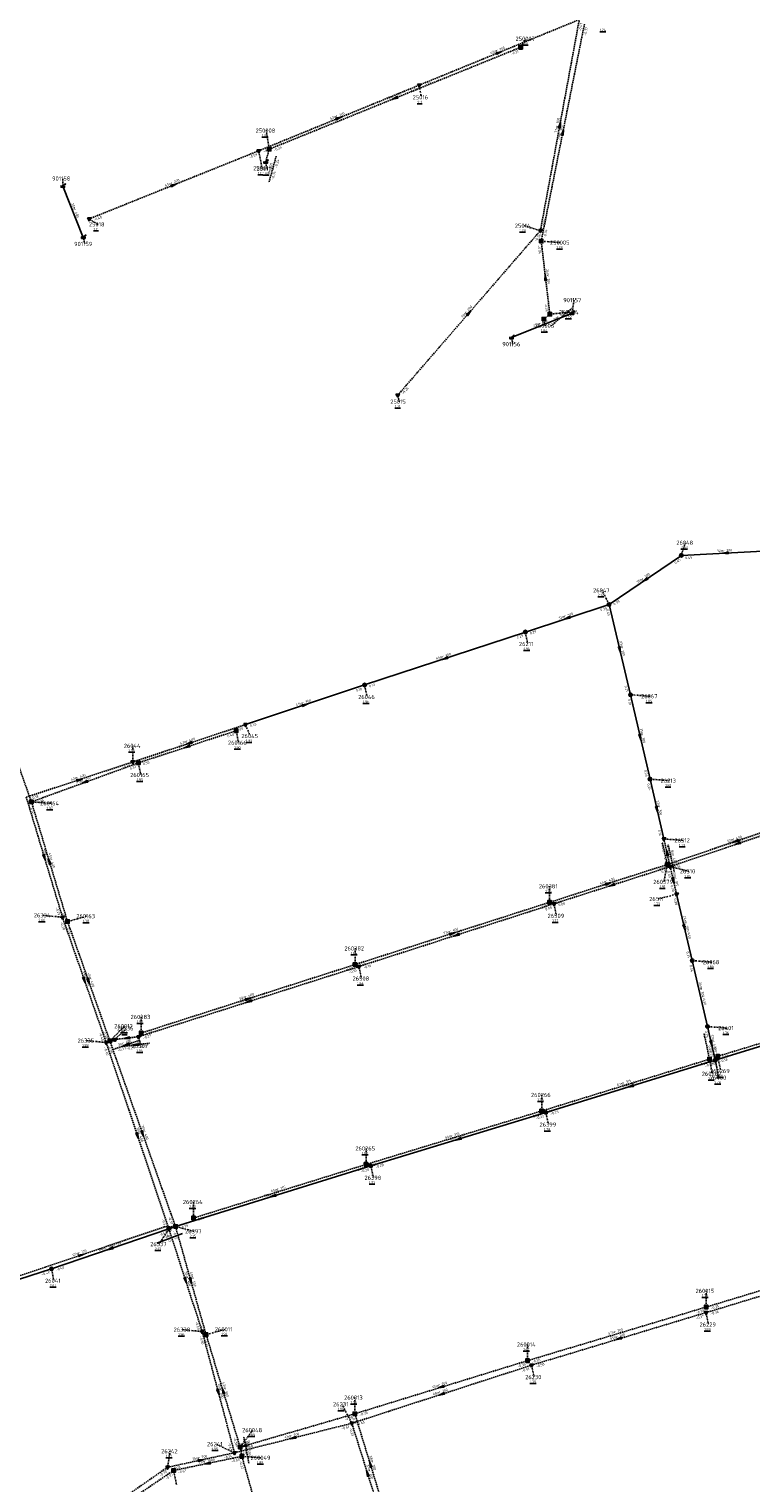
# Model space of a CAD drawing. Extents: x 188323 to 208361, y 565368 to 574910.
# Tile 184 of 256: x 202586 to 202845, y 570156 to 570676. Entities that reach past the tile are written whole.
import ezdxf

# ---------------------------------------------------------------- set-up
doc = ezdxf.new("R2010")
doc.units = 0
doc.linetypes.add('DASHDOT', pattern=[1, 0.5, -0.25, 0, -0.25])
doc.linetypes.add('DASHED', pattern=[0.75, 0.5, -0.25])
doc.layers.get('0').update_dxf_attribs({"linetype": 'CONTINUOUS'})
for name, color, linetype in [('RIO-AFM', 7, 'CONTINUOUS'), ('RIO-BOK', 7, 'CONTINUOUS'), ('RIO-DET', 7, 'CONTINUOUS'), ('RIO-KNP', 7, 'CONTINUOUS'), ('RIO-KNR', 7, 'CONTINUOUS'), ('RIO-LAG', 7, 'CONTINUOUS'), ('RIO-LAG_0B', 7, 'CONTINUOUS'), ('RIO-LAG_1B', 7, 'DASHED'), ('RIO-LAG_2B', 7, 'DASHED'), ('RIO-LEN', 7, 'CONTINUOUS'), ('RIO-MVD', 1, 'CONTINUOUS'), ('RIO-VRB', 6, 'DASHDOT'), ('RIO-VRH', 7, 'CONTINUOUS')]:
    doc.layers.add(name, color=color, linetype=linetype)
doc.styles.add('RIO-TXT', font='isocp.shx')

# ---------------------------------------------------------------- blocks, each defined once
blk = doc.blocks.new('L_VHR')
blk.add_lwpolyline([(-0.5, 0), (0.5, 0), (-0.5, 0.15), (-0.5, -0.15), (0.5, 0)])
blk = doc.blocks.new('K_IPR')
blk.add_lwpolyline([(-0.5, -0.5), (0.5, -0.5), (0.5, 0.5), (-0.5, 0.5)], close=True)
blk.add_solid([(-0.5, 0.5), (0.5, 0.5), (-0.5, -0.5), (0.5, -0.5)])
at = {"style": 'RIO-TXT', "flags": 1}
blk.add_attdef('KNOOPNAAM', (2, 2), '', height=1, dxfattribs=at)
blk = doc.blocks.new('K_UTB')
blk.add_lwpolyline([(0.5, 0.15), (0.5, -0.3), (-0.5, -0.3), (-0.5, 0.15), (-0.45, 0.15), (-0.45, -0.25), (0, -0.25), (0.45, -0.25), (0.45, 0.15)], close=True)
blk.add_lwpolyline([(0.85, 0.6), (0.55, 0.65), (0.614828, 0.459583), (0.850842, 0.598937)])
blk.add_arc((0.85, -0.25), 0.85, 90, 180)
at = {"style": 'RIO-TXT', "flags": 1}
blk.add_attdef('KNOOPNAAM', (2, 2), '', height=1, dxfattribs=at)
blk = doc.blocks.new('K_IPD')
blk.add_lwpolyline([(-0.496027, 0.307994), (0.503973, 0.307994), (0.003973, -0.558031)], close=True)
blk.add_solid([(-0.496027, 0.307994), (0.503973, 0.307994), (0.003973, -0.558031)])
at = {"style": 'RIO-TXT', "flags": 1}
blk.add_attdef('KNOOPNAAM', (2, 2), '', height=1, dxfattribs=at)
blk = doc.blocks.new('K_FIC')
blk.add_circle((0, 0), 0.0625)
at = {"style": 'RIO-TXT', "flags": 1}
blk.add_attdef('KNOOPNAAM', (2, 2), '', height=1, dxfattribs=at)
blk = doc.blocks.new('K_IPG')
blk.add_circle((0, 0), 0.5)
for points in [[(0, 0), (-0.5, 0), (-0.433013, 0.25)], [(0, 0), (-0.433013, -0.25), (-0.5, 0)], [(0, 0), (-0.433013, 0.25), (-0.25, 0.433013)], [(0, 0), (-0.25, -0.433013), (-0.433013, -0.25)], [(0, 0), (-0.25, 0.433013), (0, 0.5)], [(0, 0), (0, -0.5), (-0.25, -0.433013)], [(0, 0), (0, 0.5), (0.25, 0.433013)], [(0, 0), (0.25, 0.433013), (0.433013, 0.25)], [(0, 0), (0.433013, 0.25), (0.5, 0)], [(0, 0), (0.5, 0), (0.433013, -0.25)], [(0, 0), (0.433013, -0.25), (0.25, -0.433013)], [(0, 0), (0.25, -0.433013), (0, -0.5)]]:
    blk.add_solid(points)
at = {"style": 'RIO-TXT', "flags": 1}
blk.add_attdef('KNOOPNAAM', (2, 2), '', height=1, dxfattribs=at)
blk = doc.blocks.new('287_02______250003____250004_')
at = {"layer": 'RIO-LAG_1B'}
blk.add_line((0, 0), (7.481, 6.362), dxfattribs=at)
at = {"layer": 'RIO-AFM', "style": 'RIO-TXT'}
blk.add_text('r 200', height=0.9, rotation=40.376, dxfattribs=at).set_placement((2.5937, 2.8622))
at = {"layer": 'RIO-LEN', "style": 'RIO-TXT'}
blk.add_text('3m', height=0.9, rotation=40.376, dxfattribs=at).set_placement((1.3596, 1.8127))
blk = doc.blocks.new('288_02______250008____250119_')
at = {"layer": 'RIO-LAG_1B'}
blk.add_line((0, 0), (-2.623, -9.465), dxfattribs=at)
at = {"layer": 'RIO-AFM', "style": 'RIO-TXT'}
blk.add_text('r 200', height=0.9, rotation=434.4874, dxfattribs=at).set_placement((-2.0832, -5.6398))
at = {"layer": 'RIO-BOK', "style": 'RIO-TXT'}
for p in [(0.2521, -4.3248), (-0.9004, -8.4893)]:
    blk.add_text('-0.34', height=0.9, rotation=434.4874, dxfattribs=at).set_placement(p)
at = {"layer": 'RIO-LEN', "style": 'RIO-TXT'}
blk.add_text('5m', height=0.9, rotation=434.4874, dxfattribs=at).set_placement((-2.5153, -7.2011))
blk = doc.blocks.new('311_02______260049____260048_')
at = {"layer": 'RIO-LAG_1B'}
blk.add_line((0, 0), (-1.838, 9.647), dxfattribs=at)
at = {"layer": 'RIO-AFM', "style": 'RIO-TXT'}
blk.add_text('r 500', height=0.9, rotation=280.7761, dxfattribs=at).set_placement((-0.6289, 5.9785))
at = {"layer": 'RIO-LEN', "style": 'RIO-TXT'}
blk.add_text('3m', height=0.9, rotation=280.7761, dxfattribs=at).set_placement((-0.9326, 7.5698))
blk = doc.blocks.new('368_02______260268____260267_')
at = {"layer": 'RIO-LAG_1B'}
blk.add_line((0, 0), (2.079, -9.599), dxfattribs=at)
at = {"layer": 'RIO-AFM', "style": 'RIO-TXT'}
blk.add_text('r 315', height=0.9, rotation=282.195, dxfattribs=at).set_placement((1.2997, -3.6379))
at = {"layer": 'RIO-BOK', "style": 'RIO-TXT'}
for p in [(-1.0719, -1.6645), (-0.0427, -6.4153)]:
    blk.add_text('0.00', height=0.9, rotation=282.195, dxfattribs=at).set_placement(p)
at = {"layer": 'RIO-LEN', "style": 'RIO-TXT'}
blk.add_text('9m', height=0.9, rotation=282.195, dxfattribs=at).set_placement((0.9567, -2.0546))
blk = doc.blocks.new('383_02______260379____260380_')
at = {"layer": 'RIO-LAG_1B'}
blk.add_line((0, 0), (-2.221, 9.566), dxfattribs=at)
at = {"layer": 'RIO-AFM', "style": 'RIO-TXT'}
blk.add_text('r 400', height=0.9, rotation=283.0578, dxfattribs=at).set_placement((-0.8668, 5.9486))
at = {"layer": 'RIO-BOK', "style": 'RIO-TXT'}
for p in [(-3.2677, 7.8856), (-2.2896, 3.6778)]:
    blk.add_text('-0.29', height=0.9, rotation=283.0578, dxfattribs=at).set_placement(p)
at = {"layer": 'RIO-LEN', "style": 'RIO-TXT'}
blk.add_text('8m', height=0.9, rotation=283.0578, dxfattribs=at).set_placement((-1.2336, 7.5265))
blk = doc.blocks.new('414_02______26335_____26336_')
at = {"layer": 'RIO-LAG_2B'}
blk.add_line((0, 0), (9.278, 3.218), dxfattribs=at)
at = {"layer": 'RIO-VRH', "xscale": 2, "yscale": 2, "zscale": 2, "rotation": 199.1284}
blk.add_blockref('L_VHR', (4.639, 1.609), dxfattribs=at)
at = {"layer": 'RIO-AFM', "style": 'RIO-TXT'}
blk.add_text('r 400', height=0.9, rotation=19.1285, dxfattribs=at).set_placement((3.4547, 1.7276))
at = {"layer": 'RIO-BOK', "style": 'RIO-TXT'}
for s, p in [('-0.37', (1.7813, -0.864)), ('-0.35', (5.8627, 0.5518))]:
    blk.add_text(s, height=0.9, rotation=19.1285, dxfattribs=at).set_placement(p)
at = {"layer": 'RIO-LEN', "style": 'RIO-TXT'}
blk.add_text('3m', height=0.9, rotation=19.1285, dxfattribs=at).set_placement((1.9242, 1.1967))
blk = doc.blocks.new('415_02______26336_____26507_')
at = {"layer": 'RIO-LAG_2B'}
blk.add_line((0, 0), (9.753, 1.145), dxfattribs=at)
at = {"layer": 'RIO-VRH', "xscale": 2, "yscale": 2, "zscale": 2, "rotation": 186.6973}
blk.add_blockref('L_VHR', (4.8765, 0.5725), dxfattribs=at)
at = {"layer": 'RIO-AFM', "style": 'RIO-TXT'}
blk.add_text('r 315', height=0.9, rotation=6.6973, dxfattribs=at).set_placement((3.7451, 0.9433))
at = {"layer": 'RIO-BOK', "style": 'RIO-TXT'}
for s, p in [('-0.27', (5.843, -0.7234)), ('-0.29', (1.5535, -1.2272))]:
    blk.add_text(s, height=0.9, rotation=6.6973, dxfattribs=at).set_placement(p)
at = {"layer": 'RIO-LEN', "style": 'RIO-TXT'}
blk.add_text('8m', height=0.9, rotation=6.6973, dxfattribs=at).set_placement((2.1362, 0.7543))
blk = doc.blocks.new('416_02______26397___c226337_')
at = {"layer": 'RIO-LAG_0B'}
blk.add_line((0, 0), (-9.2, -3.439), dxfattribs=at)
at = {"layer": 'RIO-LEN', "style": 'RIO-TXT'}
blk.add_text('2m', height=0.9, rotation=380.4731, dxfattribs=at).set_placement((-6.0404, -1.7231))

msp = doc.modelspace()

# ---------------------------------------------------------------- linework, layer by layer
at = {"layer": 'RIO-LAG'}
for p, q in [((202598.368, 570620.16), (202605.712, 570601.856)), ((202759.136, 570565.952), (202780.832, 570574.656))]:
    msp.add_line(p, q, dxfattribs=at)
at = {"layer": 'RIO-LAG_0B'}
for p, q in [((202820, 570488), (202851.504, 570489.6)), ((202794.096, 570470.4), (202820, 570488)), ((202764.112, 570460.544), (202794.096, 570470.4)), ((202794.096, 570470.4), (202801.792, 570438.08)), ((202706.496, 570441.6), (202764.112, 570460.544)), ((202663.808, 570427.392), (202706.496, 570441.6)), ((202808.784, 570407.872), (202801.792, 570438.08)), ((202808.784, 570407.872), (202813.728, 570386.496)), ((202823.904, 570342.912), (202818.304, 570366.72)), ((202823.904, 570342.912), (202829.392, 570319.296)), ((202832.16, 570307.264), (202891.424, 570325.504)), ((202829.392, 570319.296), (202832.16, 570307.264)), ((202771.456, 570288.512), (202832.16, 570307.264)), ((202708.752, 570269.44), (202771.456, 570288.512)), ((202638.72, 570247.744), (202708.752, 570269.44)), ((202636.384, 570246.848), (202594.304, 570232.576)), ((202638.72, 570247.744), (202636.384, 570246.848)), ((202594.304, 570232.576), (202545.904, 570217.024))]:
    msp.add_line(p, q, dxfattribs=at)
at = {"layer": 'RIO-LAG_1B'}
for p, q in [((202769.776, 570600.512), (202785.296, 570678.336)), ((202672.32, 570633.408), (202762.416, 570669.888)), ((202672.32, 570633.408), (202671.024, 570628.736)), ((202772.864, 570574.336), (202769.776, 570600.512)), ((202770.72, 570572.544), (202772.864, 570574.336)), ((202571.712, 570443.136), (202587.104, 570399.744)), ((202660.464, 570425.216), (202625.44, 570413.696)), ((202625.44, 570413.696), (202587.104, 570399.744)), ((202587.104, 570399.744), (202600.048, 570356.928)), ((202864.032, 570393.92), (202814.976, 570377.344)), ((202814.976, 570377.344), (202813.216, 570384.896)), ((202814.976, 570377.344), (202772.768, 570363.776)), ((202772.768, 570363.776), (202703.072, 570341.504)), ((202615.2, 570314.176), (202600.048, 570356.928)), ((202703.072, 570341.504), (202626.464, 570316.992)), ((202833.056, 570308.672), (202888.224, 570325.376)), ((202828.176, 570316.544), (202830.096, 570307.648)), ((202615.2, 570314.176), (202638.72, 570247.744)), ((202769.952, 570289.088), (202830.096, 570307.648)), ((202707.024, 570269.952), (202769.952, 570289.088)), ((202645.184, 570250.752), (202707.024, 570269.952)), ((202649.696, 570209.024), (202638.72, 570247.744)), ((202828.896, 570218.88), (202891.504, 570237.824)), ((202764.896, 570199.68), (202828.896, 570218.88)), ((202649.696, 570209.024), (202661.904, 570168.704)), ((202703.008, 570180.672), (202764.896, 570199.68)), ((202703.008, 570180.672), (202714.096, 570144.512)), ((202662.528, 570165.44), (202661.904, 570168.704)), ((202638.064, 570160.384), (202608.192, 570140.16)), ((202662.528, 570165.44), (202638.064, 570160.384)), ((202662.528, 570165.44), (202673.152, 570127.808))]:
    msp.add_line(p, q, dxfattribs=at)
for points in [[(202575.28, 570227.52), (202634.672, 570247.552), (202638.72, 570247.744)], [(202661.904, 570168.704), (202664.88, 570169.6), (202703.008, 570180.672)]]:
    msp.add_lwpolyline(points, dxfattribs=at)
at = {"layer": 'RIO-LAG_2B'}
for p, q in [((202726.016, 570656.32), (202783.424, 570679.808)), ((202769.504, 570604.288), (202783.424, 570679.808)), ((202668.544, 570632.832), (202726.016, 570656.32)), ((202607.776, 570608.448), (202668.544, 570632.832)), ((202718.368, 570545.344), (202769.504, 570604.288)), ((202663.808, 570427.392), (202623.392, 570414.016)), ((202623.392, 570414.016), (202585.264, 570401.408)), ((202585.264, 570401.408), (202598.24, 570358.464)), ((202815.984, 570376.576), (202864.432, 570392.96)), ((202815.984, 570376.576), (202813.728, 570386.496)), ((202774.368, 570363.264), (202815.984, 570376.576)), ((202815.984, 570376.576), (202818.304, 570366.72)), ((202598.24, 570358.464), (202613.904, 570313.6)), ((202704.48, 570340.8), (202774.368, 570363.264)), ((202625.536, 570315.648), (202704.48, 570340.8)), ((202613.904, 570313.6), (202617.104, 570314.688)), ((202613.904, 570313.6), (202636.384, 570246.848)), ((202617.104, 570314.688), (202625.536, 570315.648)), ((202636.384, 570246.848), (202648.304, 570210.112)), ((202828.832, 570216.896), (202893.584, 570236.544)), ((202766.352, 570198.08), (202828.832, 570216.896)), ((202648.304, 570210.112), (202659.872, 570166.72)), ((202701.92, 570177.28), (202766.352, 570198.08)), ((202659.872, 570166.72), (202701.92, 570177.28)), ((202713.136, 570141.504), (202701.92, 570177.28)), ((202659.872, 570166.72), (202635.904, 570161.536)), ((202635.904, 570161.536), (202608, 570142.208))]:
    msp.add_line(p, q, dxfattribs=at)
at = {"layer": 'RIO-VRB'}
for p, q in [((202762.42, 570669.89), (202764.3964, 570672.9458)), ((202726.02, 570656.3), (202726.9006, 570652.002)), ((202672.32, 570633.4), (202671.264, 570640.0825)), ((202668.55, 570632.83), (202669.7776, 570626.5623)), ((202671.03, 570628.75), (202671.5635, 570626.4216)), ((202598.36, 570620.14), (202598.3597, 570622.915)), ((202607.78, 570608.42), (202610.9014, 570606.5004)), ((202769.51, 570604.26), (202763.527, 570606.0131)), ((202605.71, 570601.83), (202606.2435, 570599.5016)), ((202769.78, 570600.5), (202776.7475, 570599.9713)), ((202780.83, 570574.66), (202781.5371, 570579.3732)), ((202770.72, 570572.54), (202771.2535, 570570.2116)), ((202772.86, 570574.36), (202779.935, 570575.06)), ((202759.14, 570565.94), (202759.6735, 570563.6116)), ((202718.36, 570545.35), (202718.8935, 570543.0216)), ((202820, 570488), (202821.3933, 570492.5294)), ((202794.1, 570470.4), (202791.5616, 570475.4945)), ((202764.11, 570460.56), (202764.9906, 570456.262)), ((202706.5, 570441.6), (202707.3806, 570437.302)), ((202801.8, 570438.1), (202808.7675, 570437.5713)), ((202663.8, 570427.4), (202665.5352, 570423.3308)), ((202660.46, 570425.23), (202661.3406, 570420.932)), ((202623.4, 570414.04), (202623.3992, 570419.815)), ((202625.44, 570413.69), (202626.3206, 570409.392)), ((202808.78, 570407.88), (202815.7475, 570407.3513)), ((202587.1, 570399.77), (202594.0675, 570399.2413)), ((202813.73, 570386.48), (202820.6975, 570385.9513)), ((202814.97, 570377.37), (202813.7446, 570371.1019)), ((202815.99, 570376.6), (202822.6382, 570374.88)), ((202772.77, 570363.75), (202772.7692, 570369.525)), ((202818.31, 570366.71), (202811.6625, 570364.9879)), ((202598.24, 570358.44), (202591.165, 570359.1378)), ((202600.05, 570356.9), (202607.0175, 570358.8287)), ((202774.37, 570363.24), (202775.2506, 570358.942)), ((202703.08, 570341.51), (202703.0792, 570347.285)), ((202823.9, 570342.9), (202830.8675, 570342.3713)), ((202704.48, 570340.79), (202705.3606, 570336.492)), ((202626.46, 570316.98), (202626.4592, 570322.755)), ((202615.2, 570314.2), (202620.6194, 570319.4481)), ((202617.11, 570314.69), (202620.9974, 570318.6524)), ((202829.39, 570319.28), (202836.3575, 570318.7513)), ((202613.91, 570313.58), (202606.835, 570314.2778)), ((202625.54, 570315.68), (202626.2471, 570312.3668)), ((202830.09, 570307.67), (202831.1441, 570302.3871)), ((202832.16, 570307.27), (202833.3876, 570301.0023)), ((202833.05, 570308.68), (202834.1041, 570303.3971)), ((202769.95, 570289.06), (202769.9492, 570294.835)), ((202771.46, 570288.49), (202772.3406, 570284.192)), ((202707.02, 570269.92), (202707.0192, 570275.695)), ((202708.75, 570269.46), (202709.6306, 570265.162)), ((202645.19, 570250.74), (202645.1892, 570256.515)), ((202636.39, 570246.85), (202632.8551, 570241.4214)), ((202638.72, 570247.72), (202645.3682, 570246)), ((202594.3, 570232.6), (202595.1806, 570228.302)), ((202828.9, 570218.9), (202828.8992, 570224.675)), ((202828.83, 570216.92), (202829.7106, 570212.622)), ((202648.31, 570210.1), (202641.235, 570210.7978)), ((202649.7, 570209), (202656.6675, 570210.9287)), ((202764.9, 570199.7), (202764.8992, 570205.475)), ((202766.35, 570198.1), (202767.2306, 570193.802)), ((202703, 570180.7), (202702.9992, 570186.475)), ((202701.92, 570177.26), (202698.3812, 570184.0864)), ((202661.9, 570168.7), (202666.4472, 570174.8202)), ((202635.91, 570161.56), (202636.7906, 570167.258)), ((202659.88, 570166.69), (202653.231, 570169.8079)), ((202662.52, 570165.44), (202669.4875, 570164.9113)), ((202638.06, 570160.36), (202639.1141, 570155.0771))]:
    msp.add_line(p, q, dxfattribs=at)

# ---------------------------------------------------------------- block references
at = {"layer": 'RIO-DET'}
for name, p in [('288_02______250008____250119_', (202674.816, 570630.912)), ('287_02______250003____250004_', (202773.216, 570570.048)), ('383_02______260379____260380_', (202817.472, 570374.848)), ('414_02______26335_____26336_', (202616.416, 570311.104)), ('415_02______26336_____26507_', (202619.616, 570312.192)), ('368_02______260268____260267_', (202830.672, 570314.048)), ('416_02______26397___c226337_', (202641.216, 570245.248)), ('311_02______260049____260048_', (202665.024, 570162.944))]:
    msp.add_blockref(name, p, dxfattribs=at)
at = {"layer": 'RIO-KNP', "xscale": 1.25, "yscale": 1.25, "zscale": 1.25}
for name, p in [('K_IPR', (202762.416, 570669.888)), ('K_IPD', (202726.016, 570656.32)), ('K_IPD', (202668.544, 570632.832)), ('K_UTB', (202671.024, 570628.736)), ('K_IPR', (202672.32, 570633.408)), ('K_UTB', (202598.368, 570620.16)), ('K_IPD', (202607.776, 570608.448)), ('K_IPD', (202769.504, 570604.288)), ('K_UTB', (202605.712, 570601.856)), ('K_IPR', (202769.776, 570600.512)), ('K_IPR', (202770.72, 570572.544)), ('K_IPR', (202772.864, 570574.336)), ('K_UTB', (202780.832, 570574.656)), ('K_UTB', (202759.136, 570565.952)), ('K_IPD', (202718.368, 570545.344)), ('K_IPG', (202820, 570488)), ('K_IPG', (202794.096, 570470.4)), ('K_IPG', (202764.112, 570460.544)), ('K_IPG', (202706.496, 570441.6)), ('K_IPG', (202801.792, 570438.08)), ('K_IPR', (202660.464, 570425.216)), ('K_IPD', (202663.808, 570427.392)), ('K_IPD', (202623.392, 570414.016)), ('K_IPR', (202625.44, 570413.696)), ('K_IPG', (202808.784, 570407.872)), ('K_IPR', (202587.104, 570399.744)), ('K_IPD', (202813.728, 570386.496)), ('K_FIC', (202813.216, 570384.896)), ('K_IPR', (202814.976, 570377.344)), ('K_IPD', (202815.984, 570376.576)), ('K_IPR', (202772.768, 570363.776)), ('K_IPD', (202774.368, 570363.264)), ('K_IPD', (202818.304, 570366.72)), ('K_IPD', (202598.24, 570358.464)), ('K_IPR', (202600.048, 570356.928)), ('K_IPG', (202823.904, 570342.912)), ('K_IPR', (202703.072, 570341.504)), ('K_IPD', (202704.48, 570340.8)), ('K_IPR', (202626.464, 570316.992)), ('K_FIC', (202828.176, 570316.544)), ('K_IPG', (202829.392, 570319.296)), ('K_IPD', (202613.904, 570313.6)), ('K_IPR', (202615.2, 570314.176)), ('K_IPD', (202617.104, 570314.688)), ('K_IPD', (202625.536, 570315.648)), ('K_IPR', (202830.096, 570307.648)), ('K_IPG', (202832.16, 570307.264)), ('K_IPR', (202833.056, 570308.672)), ('K_IPR', (202769.952, 570289.088)), ('K_IPG', (202771.456, 570288.512)), ('K_IPR', (202707.024, 570269.952)), ('K_IPG', (202708.752, 570269.44)), ('K_IPR', (202645.184, 570250.752)), ('K_IPD', (202636.384, 570246.848)), ('K_IPR', (202638.72, 570247.744)), ('K_IPG', (202594.304, 570232.576)), ('K_IPR', (202828.896, 570218.88)), ('K_IPD', (202828.832, 570216.896)), ('K_IPD', (202648.304, 570210.112)), ('K_IPR', (202649.696, 570209.024)), ('K_IPR', (202764.896, 570199.68)), ('K_IPD', (202766.352, 570198.08)), ('K_IPR', (202703.008, 570180.672)), ('K_IPD', (202701.92, 570177.28)), ('K_IPD', (202659.872, 570166.72)), ('K_IPR', (202661.904, 570168.704)), ('K_IPR', (202662.528, 570165.44)), ('K_IPD', (202635.904, 570161.536)), ('K_IPR', (202638.064, 570160.384))]:
    msp.add_blockref(name, p, dxfattribs=at)
at = {"layer": 'RIO-VRH'}
for p, xscale, yscale, zscale, rotation in [((202754.725, 570668.07), 2, 2, 2, 22.293), ((202717.37, 570651.645), 2, 2, 2, 202.0455), ((202697.285, 570644.565), 2, 2, 2, 22.2122), ((202776.47, 570642.05), 2, 2, 2, 79.5564), ((202777.54, 570639.425), 2, 2, 2, 78.7175), ((202638.165, 570620.625), 2, 2, 2, 21.8821), ((202771.32, 570587.43), 2, 2, 2, 96.7284), ((202743.935, 570574.805), 2, 2, 2, 49.0281), ((202835.75, 570488.8), 2, 2, 2, 182.9075), ((202807.05, 570479.2), 2, 2, 2, 214.1941), ((202779.105, 570465.48), 2, 2, 2, 198.1633), ((202797.95, 570454.25), 2, 2, 2, 283.4162), ((202735.305, 570451.08), 2, 2, 2, 198.215), ((202685.15, 570434.5), 2, 2, 2, 18.3928), ((202643.6, 570420.72), 2, 2, 2, 198.2968), ((202805.29, 570422.99), 2, 2, 2, 283.0135), ((202642.95, 570419.46), 2, 2, 2, 198.2366), ((202604.335, 570407.715), 2, 2, 2, 378.3519), ((202606.27, 570406.73), 2, 2, 2, 199.9523), ((202811.255, 570397.18), 2, 2, 2, 283.0317), ((202839.5, 570385.645), 2, 2, 2, 198.6395), ((202840.21, 570384.78), 2, 2, 2, 198.6599), ((202591.755, 570379.915), 2, 2, 2, 286.8106), ((202593.575, 570378.335), 2, 2, 2, 466.8157), ((202814.86, 570381.54), 2, 2, 2, 102.8922), ((202793.87, 570370.56), 2, 2, 2, 377.8856), ((202795.18, 570369.92), 2, 2, 2, 197.7948), ((202817.15, 570371.655), 2, 2, 2, 283.2095), ((202737.925, 570352.63), 2, 2, 2, 377.6975), ((202821.105, 570354.805), 2, 2, 2, 283.2201), ((202739.425, 570352.015), 2, 2, 2, 197.8062), ((202606.075, 570336.01), 2, 2, 2, 289.2619), ((202607.625, 570335.55), 2, 2, 2, 289.5418), ((202664.77, 570329.245), 2, 2, 2, 377.7507), ((202665.01, 570328.235), 2, 2, 2, 197.6436), ((202615.51, 570314.135), 2, 2, 2, 199.1284), ((202621.325, 570315.185), 2, 2, 2, 186.6973), ((202830.775, 570313.275), 2, 2, 2, 282.9954), ((202801.81, 570297.88), 2, 2, 2, 197.1898), ((202625.15, 570280.215), 2, 2, 2, 288.6248), ((202626.96, 570280.96), 2, 2, 2, 289.4904), ((202740.105, 570278.975), 2, 2, 2, 196.8793), ((202673.735, 570258.59), 2, 2, 2, 197.2446), ((202615.345, 570239.725), 2, 2, 2, 198.7022), ((202604.975, 570237.535), 2, 2, 2, 18.6874), ((202642.35, 570228.475), 2, 2, 2, 287.9779), ((202644.21, 570228.36), 2, 2, 2, 285.8395), ((202797.59, 570207.51), 2, 2, 2, 196.7615), ((202654.095, 570188.395), 2, 2, 2, 284.9316), ((202655.8, 570188.85), 2, 2, 2, 466.85), ((202733.95, 570190.2), 2, 2, 2, 197.062), ((202734.135, 570187.68), 2, 2, 2, 197.9221), ((202680.9, 570171.975), 2, 2, 2, 194.1118), ((202663.39, 570169.165), 1.87, 1.87, 1.87, 197.3304), ((202647.895, 570164.125), 2, 2, 2, 372.0789), ((202650.29, 570162.9), 2, 2, 2, 191.7316), ((202707.525, 570159.37), 2, 2, 2, 107.4033), ((202708.55, 570162.6), 2, 2, 2, 467.0545)]:
    msp.add_blockref('L_VHR', p, dxfattribs=dict(at, xscale=xscale, yscale=yscale, zscale=zscale, rotation=rotation))

# ---------------------------------------------------------------- texts
at = {"layer": 'RIO-AFM', "style": 'RIO-TXT'}
for s, rotation, p in [('r 300', 22.293, (202753.7856, 570668.2252)), ('r 200', 22.0455, (202716.4313, 570651.8043)), ('r 300', 22.2122, (202696.3458, 570644.7215)), ('r 300', 79.5564, (202775.8316, 570641.344)), ('r 300', 78.7175, (202776.8912, 570638.728)), ('r 200', 21.8821, (202637.227, 570620.787)), ('r 400', 291.8784, (202602.2025, 570611.9254)), ('r 200', 276.7284, (202771.7295, 570588.2945)), ('r 200', 49.0281, (202743.0263, 570574.5211)), ('r 600', 21.8993, (202769.0469, 570570.4618)), ('r 300', 2.9075, (202834.9155, 570489.2583)), ('r 300', 34.1941, (202806.0991, 570479.1583)), ('r 300', 18.1633, (202778.1795, 570465.7026)), ('r 300', 18.215, (202734.379, 570451.3016)), ('r 300', 283.4162, (202798.2582, 570455.1565)), ('r 300', 18.3928, (202684.2236, 570434.7188)), ('r 250', 378.2366, (202642.0203, 570419.6919)), ('r 400', 378.2968, (202642.6693, 570420.9525)), ('r 300', 283.0135, (202805.6038, 570423.8944)), ('r 400', 378.3519, (202603.4044, 570407.9459)), ('r 250', 379.9523, (202605.3332, 570406.935)), ('r 300', 283.0317, (202811.5658, 570398.0835)), ('r 400', 378.6395, (202838.5672, 570385.8748)), ('r 315', 18.6599, (202839.2826, 570384.9945)), ('r 400', 286.8106, (202592.0125, 570380.8394)), ('r 400', 286.8157, (202593.8324, 570379.2593)), ('r 315', 282.8922, (202815.1694, 570382.442)), ('r 400', 377.8856, (202792.941, 570370.7998)), ('r 315', 17.7948, (202794.2557, 570370.1484)), ('r 315', 283.2095, (202817.4543, 570372.5589)), ('r 400', 377.6975, (202736.9939, 570352.8815)), ('r 315', 17.8062, (202738.5009, 570352.2433)), ('e 300/450', 283.2201, (202821.1661, 570356.7612)), ('r 400', 289.2619, (202606.2936, 570336.9446)), ('r 400', 289.5418, (202607.8382, 570336.4859)), ('e 300/450', 283.0927, (202826.7103, 570333.0461)), ('r 400', 377.7507, (202663.8378, 570329.4978)), ('r 315', 17.6436, (202664.0864, 570328.4659)), ('r 400', 282.9954, (202831.0834, 570314.1778)), ('r 315', 17.1927, (202799.0982, 570298.6031)), ('r 400', 17.1898, (202800.8881, 570298.1182)), ('r 400', 288.6248, (202625.3857, 570281.1498)), ('r 400', 289.4904, (202627.1816, 570281.8983)), ('r 315', 16.9153, (202737.5645, 570279.7326)), ('r 400', 16.8793, (202739.1844, 570279.2181)), ('r 400', 17.2446, (202672.8128, 570258.8273)), ('r 315', 17.2324, (202675.183, 570260.5675)), ('r 315', 18.6874, (202604.0471, 570237.749)), ('e 500/750', 378.7021, (202613.3897, 570239.6045)), ('r 400', 287.9779, (202642.5867, 570229.404)), ('r 500', 285.8395, (202644.4817, 570229.2796)), ('r 700', 16.6976, (202795.9801, 570209.546)), ('r 700', 16.7615, (202796.6699, 570207.755)), ('r 700', 17.062, (202733.0288, 570190.4403)), ('r 400', 284.9316, (202654.3827, 570189.3104)), ('r 500', 286.85, (202656.056, 570189.7742)), ('r 700', 17.9221, (202733.2103, 570187.9064)), ('r 700', 17.3304, (202662.4675, 570169.4009)), ('r 700', 14.1118, (202679.9924, 570172.2624)), ('r 700', 372.0789, (202646.9961, 570164.4514)), ('r 1000', 371.7316, (202649.1287, 570163.1769)), ('r 400', 287.4033, (202707.7706, 570160.2965)), ('r 300', 287.0545, (202708.8014, 570163.5249))]:
    msp.add_text(s, height=0.9, rotation=rotation, dxfattribs=at).set_placement(p)
at = {"layer": 'RIO-BOK', "style": 'RIO-TXT'}
for s, rotation, p in [('-0.67', 79.5564, (202784.0641, 570675.5538)), ('-0.37', 78.7175, (202785.8712, 570674.0543)), ('-0.21', 22.0455, (202759.1445, 570667.053)), ('-0.76', 22.2122, (202722.7528, 570653.4535)), ('-0.77', 22.293, (202727.8463, 570655.5357)), ('-0.34', 22.0455, (202674.1429, 570632.6278)), ('-0.59', 21.8821, (202665.2668, 570630.0025)), ('-0.60', 22.2122, (202670.3752, 570632.0631)), ('-0.40', 21.8821, (202609.6007, 570607.6426)), ('-0.55', 79.5564, (202771.1404, 570605.383)), ('-0.55', 49.0281, (202767.8787, 570600.2458)), ('-0.34', 78.7175, (202771.4267, 570601.5991)), ('-0.34', 276.7284, (202768.5544, 570598.9452)), ('-0.26', 276.7284, (202771.0038, 570578.2698)), ('-0.26', 49.0281, (202720.3349, 570545.4891)), ('0.45', 34.1941, (202817.8421, 570484.841)), ('0.45', 2.9075, (202821.469, 570486.6728)), ('0.39', 18.1633, (202791.1536, 570467.9598)), ('0.40', 283.4162, (202793.0638, 570468.7131)), ('0.39', 34.1941, (202796.0446, 570470.0288)), ('0.29', 18.215, (202761.1652, 570458.117)), ('0.29', 18.1633, (202765.8765, 570459.6662)), ('0.10', 18.215, (202708.2673, 570440.7078)), ('0.10', 18.3928, (202703.5633, 570439.148)), ('0.31', 283.4162, (202799.631, 570441.2421)), ('0.31', 283.0135, (202800.752, 570436.4204)), ('0.00', 378.2968, (202660.8518, 570424.9765)), ('0.33', 18.3928, (202665.57, 570426.5132)), ('0.48', 378.2366, (202657.5107, 570422.8063)), ('-0.76', 378.3519, (202619.9422, 570411.4419)), ('0.37', 379.9523, (202622.5634, 570411.1813)), ('-0.73', 378.2968, (202625.1691, 570413.1514)), ('0.38', 378.2366, (202627.2082, 570412.7995)), ('0.24', 283.0135, (202806.6317, 570411.0375)), ('0.24', 283.0317, (202807.7325, 570406.2001)), ('-0.18', 378.3519, (202587.04, 570400.5031)), ('-0.26', 379.9523, (202588.8941, 570398.9329)), ('-0.30', 286.8157, (202586.1657, 570398.0246)), ('0.16', 283.0317, (202811.5752, 570389.6349)), ('-0.22', 282.8922, (202812.6784, 570384.8026)), ('0.16', 282.8922, (202813.8356, 570379.7586)), ('-0.29', 377.8856, (202811.4905, 570374.8027)), ('0.16', 17.7948, (202813.0274, 570374.1786)), ('0.40', 283.2095, (202814.9477, 570374.9168)), ('-0.29', 378.6395, (202816.7444, 570376.492)), ('0.16', 18.6599, (202817.7642, 570375.7215)), ('0.38', 283.2095, (202816.1381, 570369.8569)), ('-0.15', 377.8856, (202774.5327, 570362.8487)), ('0.08', 17.7948, (202776.1307, 570362.3348)), ('0.38', 283.2201, (202817.2681, 570365.0266)), ('-0.29', 286.8106, (202595.7393, 570361.9677)), ('-0.25', 286.8157, (202597.549, 570360.4271)), ('-0.15', 377.6975, (202769.2764, 570361.2114)), ('0.08', 17.8062, (202771.4083, 570360.8182)), ('-0.28', 289.2619, (202597.381, 570356.6563)), ('-0.27', 289.5418, (202599.1998, 570355.1121)), ('0.34', 283.2201, (202821.7363, 570346.0485)), ('0.09', 377.7507, (202700.1013, 570339.1375)), ('-0.10', 17.6436, (202700.9967, 570338.2129)), ('0.09', 377.6975, (202704.8397, 570340.6029)), ('-0.10', 17.8062, (202706.2409, 570339.8852)), ('0.34', 283.0927, (202822.8543, 570341.219)), ('-0.40', 289.2619, (202611.2624, 570316.9975)), ('-0.39', 289.5418, (202612.5341, 570317.6049)), ('0.30', 377.7507, (202628.2206, 570316.0746)), ('0.26', 282.9954, (202828.3415, 570317.6007)), ('-0.40', 288.6248, (202613.0313, 570311.806)), ('-0.39', 289.4904, (202614.3482, 570312.4129)), ('-0.27', 17.6436, (202627.2983, 570314.7702)), ('0.00', 17.1927, (202827.1022, 570305.2799)), ('-0.18', 17.1898, (202828.656, 570304.7204)), ('0.21', 282.9954, (202830.0012, 570310.4252)), ('-0.18', 17.0772, (202833.9092, 570306.3428)), ('0.00', 16.8365, (202834.7953, 570307.7455)), ('0.00', 16.9153, (202766.9509, 570286.6845)), ('-0.23', 16.8793, (202767.9422, 570285.9594)), ('0.00', 17.1927, (202771.7011, 570288.1364)), ('-0.23', 17.1898, (202773.211, 570287.5663)), ('0.00', 16.9153, (202708.7666, 570268.9879)), ('-0.28', 16.8793, (202710.496, 570268.5268)), ('0.00', 17.2324, (202704.0339, 570267.5279)), ('-0.28', 17.2446, (202705.2484, 570266.9071)), ('-0.53', 288.6248, (202633.7941, 570250.3021)), ('-0.51', 289.4904, (202636.0723, 570251.1326)), ('0.00', 17.2324, (202646.9417, 570249.8176)), ('-0.47', 378.7021, (202632.9471, 570244.2333)), ('0.60', 1.9796, (202635.2099, 570246.1978)), ('-0.53', 287.9779, (202635.4913, 570245.086)), ('-0.32', 285.8395, (202637.7561, 570245.9908)), ('-0.35', 17.2446, (202640.4719, 570246.798)), ('-0.49', 378.7021, (202596.0754, 570231.7239)), ('-0.49', 377.863, (202590.8178, 570230.0378)), ('-0.35', 16.6976, (202825.3741, 570216.3806)), ('-0.35', 16.7983, (202830.6447, 570217.9643)), ('-0.60', 287.9779, (202645.7341, 570213.5749)), ('-0.41', 285.8395, (202647.2566, 570212.5688)), ('-0.37', 16.7615, (202825.3069, 570214.3967)), ('-0.36', 16.8533, (202830.5756, 570215.986)), ('-0.60', 284.9316, (202647.3188, 570208.3863)), ('-0.42', 286.85, (202648.7667, 570207.254)), ('-0.35', 17.062, (202761.3907, 570197.1584)), ('-0.51', 17.9221, (202762.8791, 570195.5059)), ('-0.35', 16.6976, (202766.643, 570198.7613)), ('-0.50', 16.7615, (202768.0941, 570197.1632)), ('-0.38', 17.062, (202704.749, 570179.7724)), ('-0.61', 14.1118, (202698.2845, 570174.9024)), ('-0.38', 16.1916, (202699.4521, 570178.2119)), ('0.31', 287.0545, (202702.073, 570178.9507)), ('-0.63', 17.9221, (202703.6827, 570176.3587)), ('-0.38', 286.85, (202659.3953, 570172.225)), ('-0.23', 287.4033, (202701.0036, 570175.5051)), ('-0.74', 372.0789, (202656.1609, 570164.4756)), ('-0.65', 284.9316, (202657.4964, 570170.2976)), ('-0.65', 14.1118, (202661.5789, 570165.6736)), ('-0.68', 17.3304, (202663.6533, 570167.7806)), ('-0.69', 372.0789, (202637.5725, 570160.485)), ('-0.67', 371.7316, (202639.7159, 570159.2749)), ('-0.65', 371.7316, (202658.7874, 570163.2484)), ('-0.32', 285.7699, (202661.554, 570163.7119)), ('-0.70', 394.7023, (202633.3261, 570158.0905)), ('-0.72', 394.114, (202635.4396, 570156.9181))]:
    msp.add_text(s, height=0.9, rotation=rotation, dxfattribs=at).set_placement(p)
at = {"layer": 'RIO-KNR', "style": 'RIO-TXT'}
for s, p in [('250007', (202760.5714, 570672.1958)), ('25016', (202723.7131, 570651.252)), ('250008', (202667.439, 570639.3325)), ('901158', (202594.5347, 570622.165)), ('25017', (202666.5901, 570625.8123)), ('250119', (202667.7385, 570625.6716)), ('25018', (202607.7139, 570605.7504)), ('25014', (202760.3395, 570605.2631)), ('901159', (202602.4185, 570598.7516)), ('250005', (202772.9225, 570599.2213)), ('901157', (202777.7121, 570578.6232)), ('250004', (202776.11, 570574.31)), ('250003', (202767.4285, 570569.4616)), ('901156', (202755.8485, 570562.8616)), ('25015', (202715.706, 570542.2716)), ('26048', (202818.2058, 570491.7794)), ('26047', (202788.3741, 570474.7445)), ('26211', (202761.8031, 570455.512)), ('26046', (202704.1931, 570436.552)), ('26067', (202805.58, 570436.8213)), ('260166', (202657.5156, 570420.182)), ('26045', (202662.3477, 570422.5808)), ('26044', (202620.2117, 570419.065)), ('260165', (202622.4956, 570408.642)), ('26213', (202812.56, 570406.6013)), ('260164', (202590.2425, 570398.4913)), ('26512', (202817.51, 570385.2013)), ('26510', (202819.4507, 570374.13)), ('260381', (202768.9442, 570368.775)), ('260379', (202809.9196, 570370.3519)), ('26511', (202808.475, 570364.2379)), ('26334', (202587.9775, 570358.3878)), ('260163', (202603.1925, 570358.0787)), ('26509', (202772.0631, 570358.192)), ('260382', (202699.2542, 570346.535)), ('26068', (202827.68, 570341.6213)), ('26508', (202702.1731, 570335.742)), ('260383', (202622.6342, 570322.005)), ('260012', (202616.7944, 570318.6981)), ('26336', (202617.8099, 570317.9024)), ('26401', (202833.17, 570318.0013)), ('26335', (202603.6475, 570313.5278)), ('26507', (202623.0596, 570311.6168)), ('260267', (202827.3191, 570301.6371)), ('26400', (202830.2001, 570300.2523)), ('260269', (202830.2791, 570302.6471)), ('260266', (202766.1242, 570294.085)), ('26399', (202769.1531, 570283.442)), ('260265', (202703.1942, 570274.945)), ('26398', (202706.4431, 570264.412)), ('260264', (202641.3642, 570255.765)), ('26397', (202642.1807, 570245.25)), ('26337', (202629.6676, 570240.6714)), ('26041', (202591.9931, 570227.552)), ('260015', (202825.0742, 570223.925)), ('26229', (202826.5231, 570211.872)), ('26338', (202638.0475, 570210.0478)), ('260011', (202652.8425, 570210.1787)), ('260014', (202761.0742, 570204.725)), ('26230', (202764.0431, 570193.052)), ('260013', (202699.1742, 570185.725)), ('26231', (202695.1937, 570183.3364)), ('260048', (202662.6222, 570174.0702)), ('26242', (202633.6031, 570166.508)), ('26241', (202650.0435, 570169.0579)), ('260049', (202665.6625, 570164.1613))]:
    msp.add_text(s, height=1.5, dxfattribs=at).set_placement(p)
at = {"layer": 'RIO-LEN', "style": 'RIO-TXT'}
for s, rotation, p in [('62m', 22.293, (202751.7871, 570667.4058)), ('97m', 22.0455, (202714.4293, 570650.9935)), ('62m', 22.2122, (202694.3462, 570643.9049)), ('77m', 79.5564, (202775.4403, 570639.2197)), ('79m', 78.7175, (202776.4689, 570636.6097)), ('65m', 21.8821, (202635.2226, 570619.9819)), ('20m', 291.8784, (202601.3965, 570613.9294)), ('26m', 276.7284, (202771.4754, 570590.4395)), ('78m', 49.0281, (202741.6102, 570572.8901)), ('23m', 21.8993, (202767.0428, 570569.6561)), ('32m', 2.9075, (202832.7582, 570489.1487)), ('31m', 34.1941, (202804.3125, 570477.9443)), ('32m', 18.1633, (202776.1272, 570465.0292)), ('33m', 283.4162, (202797.756, 570457.2573)), ('61m', 18.215, (202732.3273, 570450.6264)), ('45m', 18.3928, (202682.1739, 570434.0372)), ('31m', 283.0135, (202805.1164, 570425.9987)), ('43m', 378.2968, (202640.619, 570420.273)), ('37m', 378.2366, (202639.9692, 570419.0145)), ('40m', 378.3519, (202601.3547, 570407.2645)), ('41m', 379.9523, (202603.3033, 570406.1966)), ('22m', 283.0317, (202811.0777, 570400.1877)), ('10m', 282.8922, (202814.6864, 570384.5473)), ('52m', 378.6395, (202836.521, 570385.1831)), ('51m', 18.6599, (202837.2362, 570384.3034)), ('45m', 286.8106, (202591.3867, 570382.9068)), ('45m', 286.8157, (202593.2065, 570381.3266)), ('10m', 283.2095, (202816.9597, 570374.6615)), ('44m', 377.8856, (202790.8858, 570370.135)), ('44m', 17.7948, (202792.199, 570369.4882)), ('24m', 283.2201, (202820.671, 570358.8637)), ('73m', 377.6975, (202734.9365, 570352.2235)), ('73m', 17.8062, (202736.4444, 570351.5827)), ('48m', 289.2619, (202605.58, 570338.9834)), ('45m', 289.5418, (202607.1146, 570338.5211)), ('24m', 283.0927, (202826.22, 570335.1497)), ('80m', 377.7507, (202661.7811, 570328.8379)), ('83m', 17.6436, (202662.0281, 570327.8112)), ('12m', 282.9954, (202830.5966, 570316.2822)), ('63m', 17.1927, (202797.0347, 570297.9646)), ('64m', 17.1898, (202798.8246, 570297.4797)), ('70m', 288.6248, (202624.6948, 570283.1963)), ('71m', 289.4904, (202626.4598, 570283.9342)), ('66m', 16.9153, (202735.4979, 570279.1041)), ('66m', 16.8793, (202737.1175, 570278.5909)), ('73m', 17.2446, (202670.75, 570258.1869)), ('65m', 17.2324, (202673.12, 570259.9275)), ('44m', 378.7021, (202611.3442, 570238.9105)), ('67m', 18.6874, (202602.001, 570237.0568)), ('39m', 287.9779, (202641.9189, 570231.4582)), ('40m', 285.8395, (202643.8911, 570231.3573)), ('67m', 16.6976, (202793.9112, 570208.9254)), ('65m', 16.7615, (202794.6016, 570207.132)), ('42m', 286.85, (202655.4289, 570191.8411)), ('45m', 284.9316, (202653.8251, 570191.3972)), ('65m', 17.062, (202730.9639, 570189.8065)), ('68m', 17.9221, (202731.1551, 570187.2416)), ('43m', 14.1118, (202677.8976, 570171.7357)), ('43m', 17.3304, (202660.4056, 570168.7574)), ('38m', 287.0545, (202708.1669, 570165.5896)), ('25m', 372.0789, (202644.8843, 570163.998)), ('25m', 371.7316, (202647.0141, 570162.7363)), ('37m', 287.4033, (202707.1235, 570162.3573))]:
    msp.add_text(s, height=0.9, rotation=rotation, dxfattribs=at).set_placement(p)
at = {"layer": 'RIO-MVD', "style": 'RIO-TXT'}
for s, p in [('%%U1.24', (202790.7375, 570675.6713)), ('%%U1.08', (202762.8664, 570670.7958)), ('%%U1.11', (202725.3706, 570649.852)), ('%%U1.06', (202669.734, 570637.9325)), ('%%U1.11', (202668.2476, 570624.4123)), ('%%U1.00', (202670.0335, 570624.2716)), ('%%U1.11', (202609.3714, 570604.3504)), ('%%U1.29', (202761.997, 570603.8631)), ('%%U1.28', (202775.2175, 570597.8213)), ('%%U1.79', (202778.405, 570572.91)), ('%%U1.84', (202769.7235, 570568.0616)), ('%%U1.21', (202717.3635, 570540.8716)), ('%%U2.03', (202819.8633, 570490.3794)), ('%%U2.12', (202790.0316, 570473.3445)), ('%%U1.96', (202763.4606, 570454.112)), ('%%U1.89', (202807.2375, 570435.4213)), ('%%U1.96', (202705.8506, 570435.152)), ('%%U1.91', (202664.0052, 570421.1808)), ('%%U1.95', (202621.8692, 570417.665)), ('%%U1.90', (202659.8106, 570418.782)), ('%%U1.93', (202624.7906, 570407.242)), ('%%U1.81', (202814.2175, 570405.2013)), ('%%U1.97', (202592.5375, 570397.0913)), ('%%U1.78', (202819.1675, 570383.8013)), ('%%U1.91', (202812.2146, 570368.9519)), ('%%U1.94', (202821.1082, 570372.73)), ('%%U1.76', (202771.2392, 570367.375)), ('%%U1.73', (202810.1325, 570362.8379)), ('%%U2.00', (202589.635, 570356.9878)), ('%%U1.98', (202605.4875, 570356.6787)), ('%%U1.77', (202773.7206, 570356.792)), ('%%U1.84', (202701.5492, 570345.135)), ('%%U1.80', (202829.3375, 570340.2213)), ('%%U1.84', (202703.8306, 570334.342)), ('%%U2.05', (202619.0894, 570317.2981)), ('%%U2.11', (202619.4674, 570316.5024)), ('%%U1.92', (202624.9292, 570320.605)), ('%%U1.76', (202834.8275, 570316.6013)), ('%%U1.99', (202605.305, 570312.1278)), ('%%U1.94', (202624.7171, 570310.2168)), ('%%U1.77', (202829.6141, 570300.2371)), ('%%U1.79', (202832.5741, 570301.2471)), ('%%U1.78', (202831.8576, 570298.8523)), ('%%U1.76', (202768.4192, 570292.685)), ('%%U1.78', (202770.8106, 570282.042)), ('%%U1.87', (202705.4892, 570273.545)), ('%%U1.91', (202708.1006, 570263.012)), ('%%U2.02', (202643.6592, 570254.365)), ('%%U2.15', (202643.8382, 570243.85)), ('%%U2.19', (202631.3251, 570239.2714)), ('%%U2.07', (202593.6506, 570226.152)), ('%%U1.76', (202827.3692, 570222.525)), ('%%U1.96', (202639.705, 570208.6478)), ('%%U1.94', (202655.1375, 570208.7787)), ('%%U1.89', (202828.1806, 570210.472)), ('%%U1.67', (202763.3692, 570203.325)), ('%%U1.79', (202765.7006, 570191.652)), ('%%U1.84', (202696.8512, 570181.9364)), ('%%U1.75', (202701.4692, 570184.325)), ('%%U1.89', (202664.9172, 570172.6702)), ('%%U1.83', (202635.2606, 570165.108)), ('%%U1.85', (202651.701, 570167.6579)), ('%%U1.85', (202667.9575, 570162.7613))]:
    msp.add_text(s, height=0.9, dxfattribs=at).set_placement(p)

doc.saveas('drawing.dxf')
